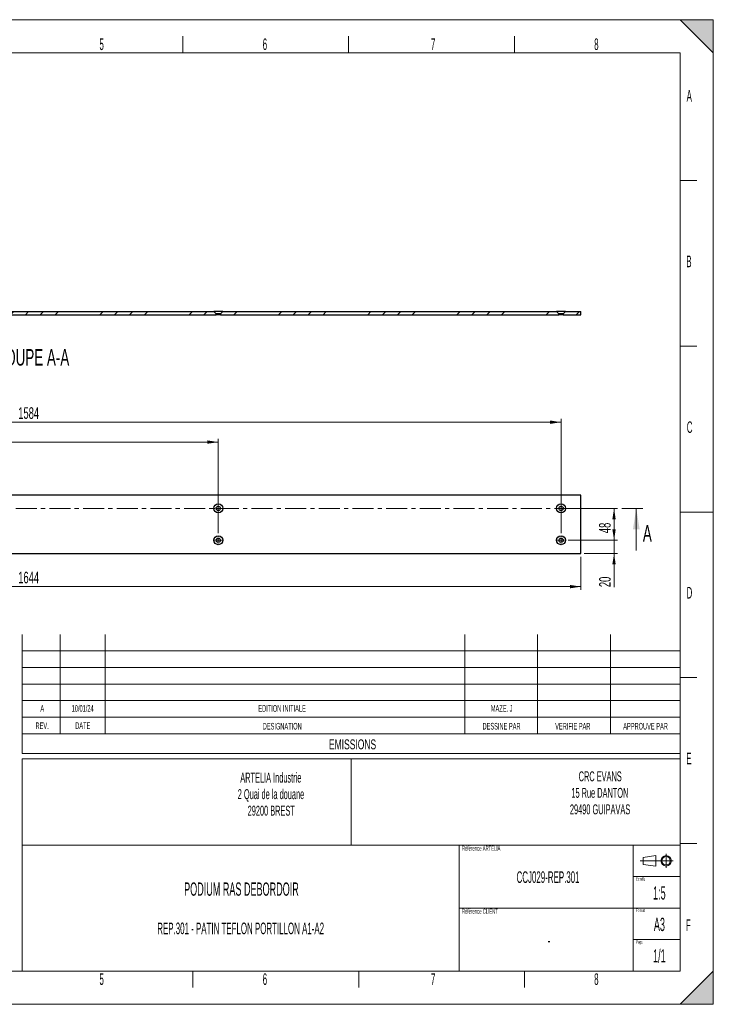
# Model space of a CAD drawing. Header units: millimetres. Extents: x 0 to 2100, y 0 to 1485.
# Tile 2 of 2: x 1054 to 2100, y 0 to 1485. Entities that reach past the tile are written whole.
import ezdxf

# ---------------------------------------------------------------- set-up
doc = ezdxf.new("R2010")
doc.units = ezdxf.units.MM
doc.header["$LTSCALE"] = 5
doc.linetypes.add('CENTER', pattern=[10.16, 6.35, -1.27, 1.27, -1.27])
doc.linetypes.add('CENTERX2', pattern=[20.32, 12.7, -2.54, 2.54, -2.54])
doc.styles.add('SLDTEXTSTYLE1', font='TXT', dxfattribs={"width": 0.605})
doc.styles.add('SLDTEXTSTYLE5', font='TXT', dxfattribs={"width": 0.510549})
doc.styles.add('SLDTEXTSTYLE6', font='TXT', dxfattribs={"width": 0.638186})
doc.dimstyles.new('SLDDIMSTYLE0', dxfattribs={"dimtxt": 17.5, "dimasz": 16.51, "dimexe": 0, "dimexo": 0.0625, "dimgap": 4.375, "dimtad": 1, "dimrnd": 1e-09, "dimzin": 12, "dimdsep": 46, "dimtxsty": 'SLDTEXTSTYLE1', "dimsah": 1, "dimcen": 0.09, "dimadec": 0, "dimazin": 3, "dimtfac": 1, "dimtofl": 0, "dimtmove": 0, "dimatfit": 3, "dimfxl": 1, "dimfrac": 2, "dimtolj": 1, "dimtzin": 12, "dimarcsym": 0})
doc.dimstyles.new('SLDDIMSTYLE1', dxfattribs={"dimtxt": 17.5, "dimasz": 16.51, "dimexe": 0, "dimexo": 0.0625, "dimgap": 4.375, "dimtad": 1, "dimrnd": 1e-09, "dimzin": 12, "dimdsep": 46, "dimtxsty": 'SLDTEXTSTYLE1', "dimsah": 1, "dimcen": 0.09, "dimadec": 0, "dimazin": 3, "dimtfac": 1, "dimtmove": 0, "dimatfit": 0, "dimfxl": 1, "dimfrac": 2, "dimtolj": 1, "dimtzin": 12, "dimarcsym": 0})

# ---------------------------------------------------------------- blocks, each defined once
blk = doc.blocks.new('SW_NOTE_0_22')
at = {"color": 0, "linetype": 'Continuous', "lineweight": 0, "attachment_point": 2, "style": 'SLDTEXTSTYLE5'}
for s, insert, char_height in [('PODIUM RAS DEBORDOIR', (143.5, 25.8), 20), ('REP.301 - PATIN TEFLON PORTILLON A1-A2', (142.3, -34.7), 17.5)]:
    blk.add_mtext(s, dxfattribs=dict(at, insert=insert, char_height=char_height))
blk = doc.blocks.new('SW_NOTE_0_23')
at = {"color": 0, "linetype": 'Continuous', "lineweight": 0, "char_height": 15, "attachment_point": 2, "style": 'SLDTEXTSTYLE5'}
for s, insert in [('CRC EVANS', (50.2, 19.3)), ('15 Rue DANTON', (49.7, -5.6)), ('29490 GUIPAVAS', (50, -30.5))]:
    blk.add_mtext(s, dxfattribs=dict(at, insert=insert))
blk = doc.blocks.new('SW_NOTE_0_24')
at = {"color": 0, "linetype": 'Continuous', "lineweight": 0, "char_height": 15, "attachment_point": 2, "style": 'SLDTEXTSTYLE5'}
for s, insert in [('ARTELIA Industrie', (75.2, 19.3)), ('2 Quai de la douane', (75.4, -5.6)), ('29200 BREST', (75.8, -30.5))]:
    blk.add_mtext(s, dxfattribs=dict(at, insert=insert))
blk = doc.blocks.new('_D')
at = {"color": 7, "linetype": 'Continuous', "lineweight": 0, "transparency": 16777216}
for p, q in [((256.3, 674.9), (256.3, 624.9)), ((1900.3, 674.9), (1900.3, 624.9)), ((256.3, 629.9), (1900.3, 629.9))]:
    blk.add_line(p, q, dxfattribs=at)
at = {"color": 7, "linetype": 'Continuous', "lineweight": 18, "transparency": 16777216}
for points in [[(256.3, 629.9), (272.8, 627.4), (272.8, 632.5)], [(1900.3, 629.9), (1883.8, 632.5), (1883.8, 627.4)]]:
    blk.add_solid(points, dxfattribs=at)
at = {"color": 7, "linetype": 'Continuous', "lineweight": 18, "transparency": 16777216, "insert": (1051.5, 652.5), "char_height": 17.5, "attachment_point": 1, "style": 'SLDTEXTSTYLE1'}
blk.add_mtext('1644', dxfattribs=at)
blk = doc.blocks.new('_D_4')
at = {"color": 7, "linetype": 'Continuous', "lineweight": 0, "transparency": 16777216}
for p, q in [((286.3, 710.7), (286.3, 852.9)), ((286.3, 847.9), (1353.3, 847.9)), ((1353.3, 710.7), (1353.3, 852.9))]:
    blk.add_line(p, q, dxfattribs=at)
at = {"color": 7, "linetype": 'Continuous', "lineweight": 18, "transparency": 16777216}
for points in [[(286.3, 847.9), (302.8, 845.4), (302.8, 850.5)], [(1353.3, 847.9), (1336.8, 850.5), (1336.8, 845.4)]]:
    blk.add_solid(points, dxfattribs=at)
at = {"color": 7, "linetype": 'Continuous', "lineweight": 18, "transparency": 16777216, "insert": (793, 870.5), "char_height": 17.5, "attachment_point": 1, "style": 'SLDTEXTSTYLE1'}
blk.add_mtext('1067', dxfattribs=at)
blk = doc.blocks.new('_D_5')
at = {"color": 7, "linetype": 'Continuous', "lineweight": 0, "transparency": 16777216}
for p, q in [((286.3, 710.7), (286.3, 882.9)), ((286.3, 877.9), (1870.3, 877.9)), ((1870.3, 710.7), (1870.3, 882.9))]:
    blk.add_line(p, q, dxfattribs=at)
at = {"color": 7, "linetype": 'Continuous', "lineweight": 18, "transparency": 16777216}
for points in [[(286.3, 877.9), (302.8, 875.4), (302.8, 880.5)], [(1870.3, 877.9), (1853.8, 880.5), (1853.8, 875.4)]]:
    blk.add_solid(points, dxfattribs=at)
at = {"color": 7, "linetype": 'Continuous', "lineweight": 18, "transparency": 16777216, "insert": (1051.5, 900.5), "char_height": 17.5, "attachment_point": 1, "style": 'SLDTEXTSTYLE1'}
blk.add_mtext('1584', dxfattribs=at)
blk = doc.blocks.new('_D_6')
at = {"color": 7, "linetype": 'Continuous', "lineweight": 0, "transparency": 16777216}
for p, q in [((1950.3, 699.9), (1950.3, 731.7)), ((1881.1, 699.9), (1955.3, 699.9)), ((1950.3, 679.9), (1950.3, 699.9)), ((1905.3, 679.9), (1955.3, 679.9)), ((1950.3, 679.9), (1950.3, 629.2))]:
    blk.add_line(p, q, dxfattribs=at)
at = {"color": 7, "linetype": 'Continuous', "lineweight": 18, "transparency": 16777216}
for points in [[(1950.3, 699.9), (1952.8, 716.5), (1947.7, 716.5)], [(1950.3, 679.9), (1947.7, 663.4), (1952.8, 663.4)]]:
    blk.add_solid(points, dxfattribs=at)
at = {"color": 7, "linetype": 'Continuous', "lineweight": 18, "transparency": 16777216, "insert": (1927.7, 629.2), "char_height": 17.5, "attachment_point": 1, "rotation": 90, "style": 'SLDTEXTSTYLE1'}
blk.add_mtext('20', dxfattribs=at)
blk = doc.blocks.new('_D_7')
at = {"color": 7, "linetype": 'Continuous', "lineweight": 0, "transparency": 16777216}
for p, q in [((1881.1, 747.9), (1955.3, 747.9)), ((1950.3, 699.9), (1950.3, 747.9)), ((1881.1, 699.9), (1955.3, 699.9))]:
    blk.add_line(p, q, dxfattribs=at)
at = {"color": 7, "linetype": 'Continuous', "lineweight": 18, "transparency": 16777216}
for points in [[(1950.3, 747.9), (1947.7, 731.4), (1952.8, 731.4)], [(1950.3, 699.9), (1952.8, 716.5), (1947.7, 716.5)]]:
    blk.add_solid(points, dxfattribs=at)
at = {"color": 7, "linetype": 'Continuous', "lineweight": 18, "transparency": 16777216, "insert": (1927.7, 710.6), "char_height": 17.5, "attachment_point": 1, "rotation": 90, "style": 'SLDTEXTSTYLE1'}
blk.add_mtext('48', dxfattribs=at)
blk = doc.blocks.new('SW_CENTERMARKSYMBOL_0')
at = {"color": 0, "linetype": 'Continuous', "lineweight": 18}
for p, q in [((-5, 0), (-5.8, 0)), ((0, 0), (-2.5, 0)), ((0, 5), (0, 5.8)), ((0, 0), (0, 2.5)), ((0, 0), (0, -2.5)), ((0, 0), (2.5, 0)), ((5, 0), (5.8, 0)), ((0, -5), (0, -5.8))]:
    blk.add_line(p, q, dxfattribs=at)
blk = doc.blocks.new('SW_CENTERMARKSYMBOL_1')
at = {"color": 0, "linetype": 'Continuous', "lineweight": 18}
for p, q in [((-5, 0), (-5.8, 0)), ((0, 0), (-2.5, 0)), ((0, 5), (0, 5.8)), ((0, 0), (0, 2.5)), ((0, 0), (0, -2.5)), ((0, 0), (2.5, 0)), ((5, 0), (5.8, 0)), ((0, -5), (0, -5.8))]:
    blk.add_line(p, q, dxfattribs=at)
blk = doc.blocks.new('SW_CENTERMARKSYMBOL_2')
at = {"color": 0, "linetype": 'Continuous', "lineweight": 18}
for p, q in [((-5, 0), (-5.8, 0)), ((0, 0), (-2.5, 0)), ((0, 5), (0, 5.8)), ((0, 0), (0, 2.5)), ((0, 0), (0, -2.5)), ((0, 0), (2.5, 0)), ((5, 0), (5.8, 0)), ((0, -5), (0, -5.8))]:
    blk.add_line(p, q, dxfattribs=at)
blk = doc.blocks.new('SW_CENTERMARKSYMBOL_3')
at = {"color": 0, "linetype": 'Continuous', "lineweight": 18}
for p, q in [((-5, 0), (-5.8, 0)), ((0, 0), (-2.5, 0)), ((0, 5), (0, 5.8)), ((0, 0), (0, 2.5)), ((0, 0), (0, -2.5)), ((0, 0), (2.5, 0)), ((5, 0), (5.8, 0)), ((0, -5), (0, -5.8))]:
    blk.add_line(p, q, dxfattribs=at)
blk = doc.blocks.new('SW_CENTERMARKSYMBOL_8')
at = {"color": 0, "linetype": 'Continuous', "lineweight": 18}
for p, q in [((-5, 0), (-5.8, 0)), ((0, 0), (-2.5, 0)), ((0, 5), (0, 5.8)), ((0, 0), (0, 2.5)), ((0, 0), (0, -2.5)), ((0, 0), (2.5, 0)), ((5, 0), (5.8, 0)), ((0, -5), (0, -5.8))]:
    blk.add_line(p, q, dxfattribs=at)
blk = doc.blocks.new('SW_CENTERMARKSYMBOL_9')
at = {"color": 0, "linetype": 'Continuous', "lineweight": 18}
for p, q in [((-5, 0), (-5.8, 0)), ((0, 0), (-2.5, 0)), ((0, 5), (0, 5.8)), ((0, 0), (0, 2.5)), ((0, 0), (0, -2.5)), ((0, 0), (2.5, 0)), ((5, 0), (5.8, 0)), ((0, -5), (0, -5.8))]:
    blk.add_line(p, q, dxfattribs=at)
blk = doc.blocks.new('SW_CENTERMARKSYMBOL_10')
at = {"color": 0, "linetype": 'Continuous', "lineweight": 18}
for p, q in [((-5, 0), (-5.8, 0)), ((0, 0), (-2.5, 0)), ((0, 5), (0, 5.8)), ((0, 0), (0, 2.5)), ((0, 0), (0, -2.5)), ((0, 0), (2.5, 0)), ((5, 0), (5.8, 0)), ((0, -5), (0, -5.8))]:
    blk.add_line(p, q, dxfattribs=at)
blk = doc.blocks.new('SW_CENTERMARKSYMBOL_11')
at = {"color": 0, "linetype": 'Continuous', "lineweight": 18}
for p, q in [((-5, 0), (-5.8, 0)), ((0, 0), (-2.5, 0)), ((0, 5), (0, 5.8)), ((0, 0), (0, 2.5)), ((0, 0), (0, -2.5)), ((0, 0), (2.5, 0)), ((5, 0), (5.8, 0)), ((0, -5), (0, -5.8))]:
    blk.add_line(p, q, dxfattribs=at)

msp = doc.modelspace()

# ---------------------------------------------------------------- hatches: boundary and pattern name
at = {"linetype": 'Continuous'}
for points in [[(2050, 1485), (2100, 1435), (2100, 1485)], [(2050, 0), (2100, 0), (2100, 50)]]:
    msp.add_hatch(color=7, dxfattribs=at).paths.add_polyline_path(points, flags=0)
at = {"linetype": 'Continuous', "lineweight": 18}
h = msp.add_hatch(dxfattribs=at)
h.set_pattern_fill('ANSI34', scale=5, angle=3e-322, style=0)
h.paths.add_polyline_path([(806.57911, 1039.80051), (1349.97911, 1039.80051), (1349.97911, 1041.38051), (1346.55911, 1044.80051), (809.99911, 1044.80051), (806.57911, 1041.38051)], flags=0)
h = msp.add_hatch(dxfattribs=at)
h.set_pattern_fill('ANSI34', scale=5, angle=3e-322, style=0)
h.paths.add_polyline_path([(1356.57911, 1039.80051), (1866.97911, 1039.80051), (1866.97911, 1041.38051), (1863.55911, 1044.80051), (1359.99911, 1044.80051), (1356.57911, 1041.38051)], flags=0)
h = msp.add_hatch(dxfattribs=at)
h.set_pattern_fill('ANSI34', scale=5, angle=3e-322, style=0)
h.paths.add_polyline_path([(1873.57911, 1039.80051), (1900.27911, 1039.80051), (1900.27911, 1044.80051), (1876.99911, 1044.80051), (1873.57911, 1041.38051)], flags=0)

# ---------------------------------------------------------------- linework, layer by layer
at = {"color": 7, "linetype": 'Continuous', "lineweight": 18}
for p, q in [((0, 1485), (2100, 1485)), ((2050, 1485), (2100, 1485)), ((2100, 1435), (2050, 1485)), ((2100, 1485), (2100, 1435)), ((2100, 0), (2100, 1485)), ((1299.92381, 1460.17068), (1299.92381, 1435.17068)), ((1549.92381, 1460.17068), (1549.92381, 1435.17068)), ((1799.92381, 1460.17068), (1799.92381, 1435.17068)), ((2049.92381, 1435.17068), (49.92381, 1435.17068)), ((2049.92381, 50.17068), (2049.92381, 1435.17068)), ((2049.92381, 1242.67068), (2074.92381, 1242.67068)), ((2049.92381, 1242.67068), (2074.92381, 1242.67068)), ((2049.92381, 992.67068), (2074.92381, 992.67068)), ((2049.92381, 992.67068), (2074.92381, 992.67068)), ((2049.92381, 992.67068), (2074.92381, 992.67068)), ((1983.81584, 684.44183), (1983.81584, 747.94183)), ((2100, 742.5), (2049.92381, 742.5)), ((1057.42381, 557.75178), (1057.42381, 378.05983)), ((1114.92381, 408.05983), (1114.92381, 557.75178)), ((1182.57477, 557.75178), (1182.57477, 408.05983)), ((1724.94088, 408.05983), (1724.94088, 557.75178)), ((1834.92381, 408.05983), (1834.92381, 557.75178)), ((1944.90675, 408.05983), (1944.90675, 557.75178)), ((2049.92381, 50.17068), (2049.92381, 557.75178)), ((1057.42381, 533.05983), (2049.92381, 533.05983)), ((1057.42381, 508.05983), (2049.92381, 508.05983)), ((2049.92381, 492.67068), (2074.92381, 492.67068)), ((2049.92381, 492.67068), (2074.92381, 492.67068)), ((2049.92381, 492.67068), (2074.92381, 492.67068)), ((1057.42381, 483.05983), (2049.92381, 483.05983)), ((1057.42381, 458.05983), (2049.92381, 458.05983)), ((1057.42381, 433.05983), (2049.92381, 433.05983)), ((1114.92381, 408.05983), (1057.42381, 408.05983)), ((1114.92381, 408.05983), (1182.57477, 408.05983)), ((1182.57477, 408.05983), (1724.94088, 408.05983)), ((1724.94088, 408.05983), (1834.92381, 408.05983)), ((1834.92381, 408.05983), (1944.90675, 408.05983)), ((1944.90675, 408.05983), (2049.92381, 408.05983)), ((1057.42381, 378.05983), (2049.92381, 378.05983)), ((1057.42381, 50.17068), (1057.42381, 370.19082)), ((1057.42381, 370.19082), (1553.67381, 370.19082)), ((1553.67381, 240.19082), (1553.67381, 370.19082)), ((1553.67381, 370.19082), (2049.92381, 370.19082)), ((1057.42381, 240.19082), (2049.92381, 240.19082)), ((1716.41788, 240.19082), (1716.41788, 50.17068)), ((1978.91788, 192.67068), (1978.91788, 240.17068)), ((2049.92381, 242.67068), (2074.92381, 242.67068)), ((2049.92381, 242.67068), (2074.92381, 242.67068)), ((1994.32877, 221.40841), (2013.10869, 224.29361)), ((2013.10869, 208.54775), (2013.10869, 224.29361)), ((1994.32877, 221.40841), (1994.26504, 210.90963)), ((2013.10869, 208.54775), (1994.26504, 210.90963)), ((1978.91788, 145.17068), (1978.91788, 192.67068)), ((1978.91788, 192.67068), (2049.92381, 192.67068)), ((1716.41788, 145.17068), (1978.91788, 145.17068)), ((1978.91788, 97.67068), (1978.91788, 145.17068)), ((1978.91788, 145.17068), (2049.92381, 145.17068)), ((1978.91788, 50.17068), (1978.91788, 97.67068)), ((1978.91788, 97.67068), (2049.92381, 97.67068)), ((49.92381, 50.17068), (2049.92381, 50.17068)), ((1057.42381, 50.17068), (2049.92381, 50.17068)), ((1114.92381, 50.17068), (2049.92381, 50.17068)), ((1315.07618, 50.17068), (1315.07618, 25.17068)), ((1565.07618, 50.17068), (1565.07618, 25.17068)), ((1815.07618, 50.17068), (1815.07618, 25.17068)), ((1839.80138, 50.33071), (1839.80138, 50.17068)), ((1839.80138, 50.33071), (1839.80138, 50.17068)), ((2050, 0), (2100, 50)), ((2100, 50), (2100, 0)), ((0, 0), (2100, 0)), ((2100, 0), (2050, 0))]:
    msp.add_line(p, q, dxfattribs=at)
at = {"color": 7, "linetype": 'Continuous', "lineweight": 25}
for p, q in [((806.57911, 1039.80051), (1349.97911, 1039.80051)), ((809.99911, 1044.80051), (1346.55911, 1044.80051)), ((1349.97911, 1041.38051), (1346.55911, 1044.80051)), ((1359.99911, 1044.80051), (1346.55911, 1044.80051)), ((1356.57911, 1041.38051), (1349.97911, 1041.38051)), ((1349.97911, 1039.80051), (1349.97911, 1041.38051)), ((1356.57911, 1039.80051), (1349.97911, 1039.80051)), ((1359.99911, 1044.80051), (1356.57911, 1041.38051)), ((1356.57911, 1041.38051), (1356.57911, 1039.80051)), ((1356.57911, 1039.80051), (1866.97911, 1039.80051)), ((1359.99911, 1044.80051), (1863.55911, 1044.80051)), ((1866.97911, 1041.38051), (1863.55911, 1044.80051)), ((1876.99911, 1044.80051), (1863.55911, 1044.80051)), ((1873.57911, 1041.38051), (1866.97911, 1041.38051)), ((1866.97911, 1039.80051), (1866.97911, 1041.38051)), ((1873.57911, 1039.80051), (1866.97911, 1039.80051)), ((1876.99911, 1044.80051), (1873.57911, 1041.38051)), ((1873.57911, 1041.38051), (1873.57911, 1039.80051)), ((1873.57911, 1039.80051), (1900.27911, 1039.80051)), ((1876.99911, 1044.80051), (1900.27911, 1044.80051)), ((1900.27911, 1039.80051), (1900.27911, 1044.80051)), ((1900.27911, 767.94183), (256.27911, 767.94183)), ((1900.27911, 679.94183), (1900.27911, 767.94183)), ((256.27911, 679.94183), (1900.27911, 679.94183))]:
    msp.add_line(p, q, dxfattribs=at)
at = {"color": 7, "linetype": 'CENTER', "lineweight": 18}
msp.add_line((1993.81584, 747.94183), (146.46412, 747.94183), dxfattribs=at)
at = {"color": 7, "linetype": 'CENTERX2', "lineweight": 18}
for p, q in [((2028.85454, 205.90172), (2028.85454, 226.93964)), ((1989.4899, 216.42068), (2039.35178, 216.42068))]:
    msp.add_line(p, q, dxfattribs=at)
at = {"color": 7, "linetype": 'Continuous', "lineweight": 25}
for centre, radius in [((1353.27911, 747.94183), 6.72), ((1353.27911, 747.94183), 3.3), ((1870.27911, 747.94183), 6.72), ((1870.27911, 747.94183), 3.3), ((1353.27911, 699.94183), 6.72), ((1353.27911, 699.94183), 3.3), ((1870.27911, 699.94183), 6.72), ((1870.27911, 699.94183), 3.3)]:
    msp.add_circle(centre, radius, dxfattribs=at)
at = {"color": 7, "linetype": 'Continuous', "lineweight": 18}
for radius in [7.87293, 6.29834]:
    msp.add_circle((2028.85454, 216.42068), radius, dxfattribs=at)
msp.add_solid([(1983.81584, 747.94183), (1978.73584, 716.19183), (1988.89584, 716.19183)], dxfattribs=at)

# ---------------------------------------------------------------- block references
at = {"color": 8, "linetype": 'Continuous'}
for name, p in [('SW_CENTERMARKSYMBOL_2', (1353.27911, 747.94183)), ('SW_CENTERMARKSYMBOL_10', (1353.27911, 747.94183)), ('SW_CENTERMARKSYMBOL_1', (1870.27911, 747.94183)), ('SW_CENTERMARKSYMBOL_9', (1870.27911, 747.94183)), ('SW_CENTERMARKSYMBOL_3', (1353.27911, 699.94183)), ('SW_CENTERMARKSYMBOL_11', (1353.27911, 699.94183)), ('SW_CENTERMARKSYMBOL_0', (1870.27911, 699.94183)), ('SW_CENTERMARKSYMBOL_8', (1870.27911, 699.94183))]:
    msp.add_blockref(name, p, dxfattribs=at)
at = {"color": 7, "linetype": 'Continuous', "lineweight": 0}
for name, p in [('SW_NOTE_0_24', (1357.37497, 330.06455)), ('SW_NOTE_0_23', (1879.19788, 332.02205)), ('SW_NOTE_0_22', (1244.73696, 157.97123))]:
    msp.add_blockref(name, p, dxfattribs=at)

# ---------------------------------------------------------------- texts
for s, insert, char_height, attachment_point, style in [('5', (1177.35579, 1456.74182), 17.5, 2, 'SLDTEXTSTYLE5'), ('6', (1423.61627, 1456.74182), 17.5, 2, 'SLDTEXTSTYLE5'), ('7', (1677.35579, 1456.74182), 17.5, 2, 'SLDTEXTSTYLE5'), ('8', (1923.61627, 1456.74182), 17.5, 2, 'SLDTEXTSTYLE5'), ('A', (2063.70351, 1378.91664), 17.5, 2, 'SLDTEXTSTYLE5'), ('B', (2063.27097, 1129.20048), 17.5, 2, 'SLDTEXTSTYLE5'), ('C', (2064.2969, 879.20048), 17.5, 2, 'SLDTEXTSTYLE5'), ('D', (2063.9417, 629.53015), 17.5, 2, 'SLDTEXTSTYLE5'), ('A', (1087.72641, 451.2774), 10, 2, 'SLDTEXTSTYLE5'), ('10/01/24', (1148.69793, 451.2774), 10, 2, 'SLDTEXTSTYLE5'), ('EDITION INITIALE', (1449.51473, 451.2774), 10, 2, 'SLDTEXTSTYLE5'), ('MAZE. J', (1780.72837, 451.2774), 10, 2, 'SLDTEXTSTYLE5'), ('REV.', (1087.5673, 425.04182), 10, 2, 'SLDTEXTSTYLE5'), ('DATE', (1148.90372, 425.26547), 10, 2, 'SLDTEXTSTYLE5'), ('DESIGNATION', (1449.70767, 424.42858), 10, 2, 'SLDTEXTSTYLE5'), ('DESSINE PAR', (1780.55045, 424.42858), 10, 2, 'SLDTEXTSTYLE5'), ('VERIFIE PAR', (1888.04545, 424.42858), 10, 2, 'SLDTEXTSTYLE5'), ('APPROUVE PAR', (1997.81353, 424.42858), 10, 2, 'SLDTEXTSTYLE5'), ('EMISSIONS', (1555.83308, 399.56427), 15, 2, 'SLDTEXTSTYLE6'), ('E', (2063.17603, 379.61382), 17.5, 2, 'SLDTEXTSTYLE5'), ('Référence ARTELIA', (1720.90029, 239.04593), 7.5, 1, 'SLDTEXTSTYLE5'), ('CCJ029-REP.301', (1850.73641, 200.57754), 17.50005, 2, 'SLDTEXTSTYLE5'), ('Echelle', (1983.40029, 191.55243), 5, 1, 'SLDTEXTSTYLE5'), ('1:5', (2018.61493, 177.97345), 20, 2, 'SLDTEXTSTYLE5'), ('Référence CLIENT', (1720.90029, 144.02579), 7.5, 1, 'SLDTEXTSTYLE5'), ('Format', (1983.40029, 144.05243), 5, 1, 'SLDTEXTSTYLE5'), ('A3', (2018.71338, 130.47344), 20, 2, 'SLDTEXTSTYLE5'), ('F', (2062.3997, 128.28834), 17.5, 2, 'SLDTEXTSTYLE5'), ('-', (1852.0023, 105.2599), 17.50005, 2, 'SLDTEXTSTYLE5'), ('Page', (1983.40029, 96.55243), 5, 1, 'SLDTEXTSTYLE5'), ('1/1', (2018.61493, 83.09345), 20, 2, 'SLDTEXTSTYLE5'), ('5', (1177.35579, 46.74182), 17.5, 2, 'SLDTEXTSTYLE5'), ('6', (1423.61627, 46.74182), 17.5, 2, 'SLDTEXTSTYLE5'), ('7', (1677.35579, 46.74182), 17.5, 2, 'SLDTEXTSTYLE5'), ('8', (1923.61627, 46.74182), 17.5, 2, 'SLDTEXTSTYLE5')]:
    msp.add_mtext(s, dxfattribs=dict(at, insert=insert, char_height=char_height, attachment_point=attachment_point, style=style))
at = {"color": 7, "linetype": 'Continuous', "lineweight": 18, "insert": (1072.87711, 988.26574), "char_height": 25, "attachment_point": 2, "style": 'SLDTEXTSTYLE1'}
msp.add_mtext('COUPE A-A', dxfattribs=at)
at = {"color": 7, "linetype": 'Continuous', "insert": (1993.72767, 722.79538), "char_height": 25, "attachment_point": 1, "style": 'SLDTEXTSTYLE1'}
msp.add_mtext('A', dxfattribs=at)

# ---------------------------------------------------------------- dimensions: what is measured, and where the dimension line sits
at = {"color": 7, "linetype": 'Continuous', "lineweight": 18}
for base, p1, p2, picture, middle in [((1870.27911, 877.94183), (286.27911, 705.74183), (1870.27911, 705.74183), '_D_5', (1078.27911, 877.94183)), ((1353.27911, 847.94183), (286.27911, 705.74183), (1353.27911, 705.74183), '_D_4', (819.77911, 847.94183)), ((1900.27911, 629.94183), (256.27911, 679.94183), (1900.27911, 679.94183), '_D', (1078.27911, 629.94183))]:
    dim = msp.add_linear_dim(base=base, p1=p1, p2=p2, dimstyle='SLDDIMSTYLE0', dxfattribs=at)
    dim.commit()
    dim.dimension.update_dxf_attribs({"geometry": picture, "text_midpoint": middle, "dimtype": 160})
for base, p1, p2, dimstyle, picture, middle in [((1950.27911, 747.94183), (1876.07911, 699.94183), (1876.07911, 747.94183), 'SLDDIMSTYLE0', '_D_7', (1950.27911, 723.94183)), ((1950.27911, 699.94183), (1900.27911, 679.94183), (1876.07911, 699.94183), 'SLDDIMSTYLE1', '_D_6', (1950.27911, 642.61424))]:
    dim = msp.add_linear_dim(base=base, p1=p1, p2=p2, angle=90, dimstyle=dimstyle, dxfattribs=at)
    dim.commit()
    dim.dimension.update_dxf_attribs({"geometry": picture, "text_midpoint": middle, "dimtype": 160})

doc.saveas('drawing.dxf')
